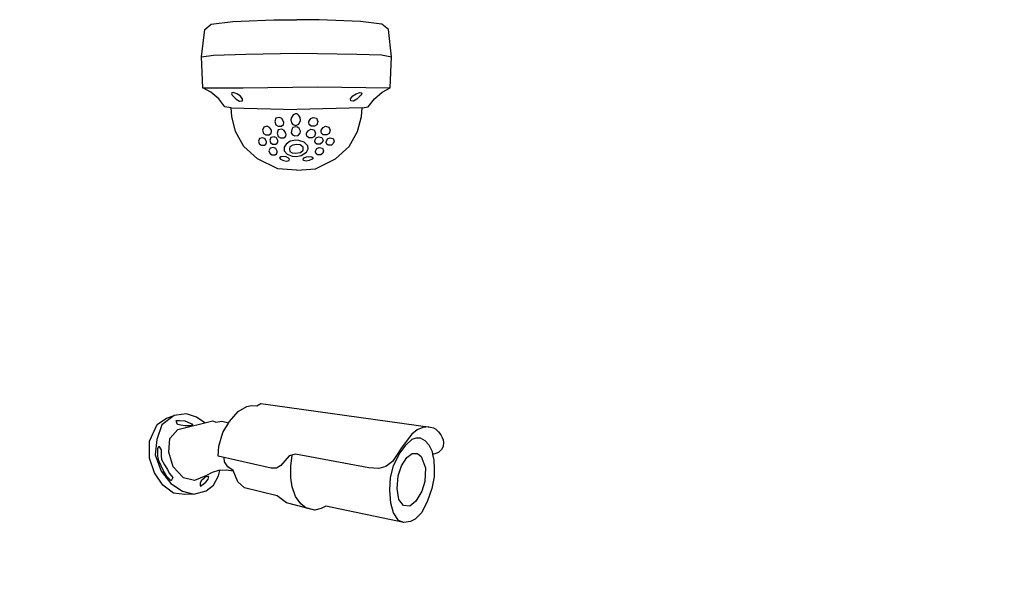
# Model space of a CAD drawing. Header units: centimetres. Extents: x 74448 to 96987, y -37016 to -10817.
# Tile 14 of 174: x 75819 to 76002, y -36378 to -36271. Entities that reach past the tile are written whole.
import ezdxf

# ---------------------------------------------------------------- set-up
doc = ezdxf.new("R2010")
doc.units = ezdxf.units.CM
doc.header["$LTSCALE"] = 0.02
doc.layers.get('0').update_dxf_attribs({"color": 8, "lineweight": 13})
doc.layers.add('CCTV', color=7, linetype='Continuous', lineweight=25)

# ---------------------------------------------------------------- blocks, each defined once
blk = doc.blocks.new('AAT_KOPUŁA')
for points in [[(-8.22, -11.04), (-9, -10.93), (-9.78, -9.91), (-10.75, -9.07), (-11.75, -8.52), (-11.93, -4.64), (-11.53, -1.23), (-10.72, -0.54), (-8.02, -0.23), (-2.86, 0), (-0.04, 0)], [(8.18, -11.04), (8.95, -10.93), (9.73, -9.91), (10.71, -9.07), (11.71, -8.52), (11.89, -4.64), (11.49, -1.23), (10.67, -0.54), (7.97, -0.23), (2.82, 0), (0, 0)], [(-11.93, -4.64), (-10.42, -4.44), (-6.36, -4.33), (0.12, -4.2), (7.54, -4.33), (10.62, -4.41), (11.89, -4.64)], [(-11.75, -8.52), (-6.7, -8.53), (2.62, -8.43), (11.71, -8.52)], [(-0.05, -18.85), (-2.38, -18.67), (-4.9, -17.44), (-6.62, -15.88), (-7.66, -14.01), (-8.14, -12.14), (-8.22, -11.04), (-0.04, -11.24)], [(0.01, -18.85), (2.34, -18.67), (4.85, -17.44), (6.58, -15.88), (7.62, -14.01), (8.1, -12.14), (8.18, -11.04), (0, -11.24)]]:
    blk.add_lwpolyline(points)
for points in [[(-8.01, -9.54), (-7.57, -9.95), (-7.16, -10.2), (-6.8, -10.17), (-6.79, -9.93), (-7.09, -9.56), (-7.5, -9.29), (-7.95, -9.14), (-8.14, -9.15), (-8.19, -9.28), (-8.1, -9.44)], [(7.96, -9.54), (7.52, -9.95), (7.12, -10.2), (6.76, -10.17), (6.75, -9.93), (7.04, -9.56), (7.46, -9.29), (7.9, -9.14), (8.09, -9.15), (8.15, -9.28), (8.06, -9.44)], [(-1.64, -12.74), (-1.87, -12.4), (-2.18, -12.26), (-2.6, -12.35), (-2.75, -12.75), (-2.61, -13.17), (-2.34, -13.34), (-1.9, -13.34), (-1.66, -13.13), (-1.61, -12.9)], [(-0.16, -11.79), (-0.44, -11.92), (-0.66, -12.24), (-0.73, -12.53), (-0.65, -12.92), (-0.47, -13.15), (-0.12, -13.25), (0.27, -13.11), (0.47, -12.65), (0.44, -12.25), (0.26, -12.02), (0.06, -11.81)], [(1.53, -12.74), (1.76, -12.4), (2.07, -12.26), (2.49, -12.35), (2.65, -12.75), (2.51, -13.17), (2.23, -13.34), (1.79, -13.34), (1.55, -13.13), (1.51, -12.9)], [(-3.18, -13.85), (-3.41, -13.5), (-3.71, -13.36), (-4.14, -13.45), (-4.29, -13.85), (-4.15, -14.27), (-3.88, -14.44), (-3.44, -14.44), (-3.2, -14.23), (-3.15, -14.01)], [(-0.12, -13.41), (-0.49, -13.53), (-0.61, -13.76), (-0.68, -14.17), (-0.52, -14.45), (-0.26, -14.55), (0.18, -14.53), (0.42, -14.2), (0.47, -13.96), (0.29, -13.62), (0.11, -13.48)], [(3.07, -13.85), (3.3, -13.5), (3.61, -13.36), (4.03, -13.45), (4.19, -13.85), (4.05, -14.27), (3.77, -14.44), (3.33, -14.44), (3.09, -14.23), (3.05, -14.01)], [(-3.78, -15.29), (-3.95, -14.93), (-4.25, -14.79), (-4.68, -14.88), (-4.81, -15.22), (-4.69, -15.53), (-4.45, -15.72), (-4.04, -15.72), (-3.87, -15.61), (-3.77, -15.41)], [(-2.37, -15.16), (-2.53, -14.81), (-2.84, -14.67), (-3.26, -14.76), (-3.39, -15.09), (-3.27, -15.41), (-3.03, -15.59), (-2.63, -15.6), (-2.46, -15.48), (-2.36, -15.28)], [(-1.35, -14.22), (-1.58, -13.87), (-1.88, -13.73), (-2.31, -13.82), (-2.46, -14.23), (-2.32, -14.64), (-2.05, -14.81), (-1.61, -14.81), (-1.37, -14.6), (-1.32, -14.38)], [(1.24, -14.22), (1.47, -13.87), (1.78, -13.73), (2.2, -13.82), (2.36, -14.23), (2.22, -14.64), (1.94, -14.81), (1.5, -14.81), (1.26, -14.6), (1.22, -14.38)], [(2.26, -15.16), (2.43, -14.81), (2.73, -14.67), (3.16, -14.76), (3.29, -15.09), (3.17, -15.41), (2.93, -15.59), (2.52, -15.6), (2.35, -15.48), (2.25, -15.28)], [(3.67, -15.29), (3.84, -14.93), (4.15, -14.79), (4.57, -14.88), (4.7, -15.22), (4.58, -15.53), (4.34, -15.72), (3.94, -15.72), (3.77, -15.61), (3.67, -15.41)], [(-2.45, -16.49), (-2.62, -16.14), (-2.92, -16), (-3.35, -16.09), (-3.48, -16.42), (-3.36, -16.74), (-3.12, -16.92), (-2.71, -16.93), (-2.54, -16.81), (-2.44, -16.61)], [(-0.12, -15.1), (-0.81, -15.21), (-1.32, -15.6), (-1.56, -15.96), (-1.58, -16.45), (-1.21, -16.85), (-0.57, -17.09), (-0.08, -17.13), (0.56, -17.04), (1.21, -16.62), (1.45, -16.19), (1.38, -15.8), (0.93, -15.33), (0.26, -15.14)], [(0, -15.66), (-0.48, -15.71), (-0.87, -15.94), (-0.92, -16.2), (-0.86, -16.5), (-0.56, -16.69), (-0.14, -16.73), (0.46, -16.65), (0.79, -16.37), (0.81, -15.97), (0.42, -15.7)], [(2.34, -16.49), (2.51, -16.14), (2.82, -16), (3.24, -16.09), (3.37, -16.42), (3.25, -16.74), (3.01, -16.92), (2.61, -16.93), (2.43, -16.81), (2.33, -16.61)], [(-1.34, -17.2), (-1.62, -17.14), (-2.01, -17.17), (-2.14, -17.32), (-2.03, -17.5), (-1.68, -17.65), (-1.27, -17.71), (-0.93, -17.63), (-0.89, -17.47), (-1.06, -17.33)], [(1.24, -17.2), (1.51, -17.14), (1.91, -17.17), (2.04, -17.32), (1.92, -17.5), (1.57, -17.65), (1.16, -17.71), (0.83, -17.63), (0.79, -17.47), (0.95, -17.33)]]:
    blk.add_lwpolyline(points, close=True)
blk = doc.blocks.new('AAT_BULLET')
for points in [[(41.96, 3.43), (41.07, 3.35), (40.23, 2.99), (39.44, 2.31), (38.74, 1.43), (37.85, 0.25), (37.13, -0.9), (36.53, -1.8), (35.51, -2.52), (34.48, -2.82), (32.97, -2.73), (21.92, -0.7), (20.98, -0.92), (20.31, -1.7), (19.73, -2.39), (19.08, -2.8), (18.29, -2.77), (10.33, -0.96), (10.42, 0.53), (11.02, 2.56), (12, 4.25), (13.3, 5.72), (14.63, 6.48), (15.34, 6.63), (16.11, 6.57), (16.71, 6.93)], [(16.71, 6.93), (42.24, 3.39)], [(6.63, -6.71), (5.32, -6.77), (3.6, -6.54), (1.99, -5.35), (0.73, -3.51), (0.01, -1.27), (-0.01, 1.27), (1.15, 3.78), (2.53, 4.74), (3.71, 5.12)], [(8.33, 4.05), (7.05, 4.9), (5.56, 5.37), (3.71, 5.12), (1.86, 3.75), (1.1, 1.53), (0.85, -0.77), (1.72, -3.23), (3.21, -5.11), (4.94, -6.26), (6.63, -6.71), (8.5, -6.18), (9.63, -5.34), (10.36, -3.96), (10.58, -3.13)], [(12.6, -3.25), (11.57, -3.09), (10.34, -3.14), (9.4, -3.46), (8.47, -3.93), (6.73, -4.64), (5.1, -4.22), (3.56, -2.59), (2.89, -0.4), (3.06, 1.67), (4.26, 3.05), (9.51, 4.34), (9.94, 4.12), (10.85, 4.26), (11.89, 4.05)], [(42.24, 3.39), (42.66, 3.27), (43.05, 3.06), (43.45, 2.7), (43.78, 2.24), (43.98, 1.85), (44.12, 1.46), (44.17, 1.05), (44.13, 0.45), (43.87, 0.03), (43.42, -0.41), (43.05, -0.58), (42.53, -0.73), (42.71, -1.56), (42.78, -2.82), (42.78, -4.07), (42.43, -5.84), (41.77, -7.71), (40.91, -9.43), (39.91, -10.46), (39.22, -10.83), (38.23, -10.97), (37.42, -10.64), (36.67, -9.5), (36.28, -8.03), (36.14, -6.08), (36.23, -4.19), (36.68, -2.42), (37.51, -0.68), (38.56, 0.74), (39.49, 1.56), (40.05, 1.77), (40.7, 1.79), (41.4, 1.4), (41.98, 0.7), (42.47, -0.3), (42.53, -0.73)], [(24.82, -9.12), (20.6, -8.01), (19.18, -6.97), (14.26, -5.73), (13.26, -4.82), (12.56, -3.15), (11.76, -2.6), (11.27, -1.82), (11.22, -1.17)], [(38.23, -10.97), (26.48, -8.48), (25.8, -8.87), (24.82, -9.12), (23.56, -8.79), (22.72, -8.17), (21.96, -7.05), (21.43, -5.59), (21.23, -4.22), (21.24, -2.48), (21.45, -0.81)]]:
    blk.add_lwpolyline(points)
for points in [[(4.48, 4.36), (5.28, 4.32), (6.12, 3.99), (6.47, 3.85), (6.4, 3.66), (6.09, 3.58), (5.33, 3.58), (4.68, 3.69), (4.19, 3.78), (4.08, 4.03), (4.01, 4.37)], [(1.37, 0.51), (1.72, -0.02), (1.76, -0.93), (1.79, -1.49), (2.23, -2.3), (2.69, -3.01), (2.96, -3.55), (3.51, -4.18), (3.26, -4.67), (2.59, -4.05), (2.11, -3.19), (1.4, -1.69), (1.25, -1), (1.24, 0.17)], [(40.83, -1.03), (41.46, -2.73), (41.37, -4.8), (40.92, -6.25), (40.01, -7.74), (39.1, -8.49), (38.18, -8.42), (37.45, -7.48), (37.24, -5.83), (37.38, -3.92), (37.89, -2.41), (38.68, -1.2), (39.46, -0.57), (40.27, -0.59)], [(7.65, -5.5), (8.46, -4.89), (8.79, -4.45), (8.93, -4.03), (8.5, -4.08), (8.28, -4.21), (8.1, -4.38), (7.77, -4.68), (7.6, -5.06), (7.59, -5.39)]]:
    blk.add_lwpolyline(points, close=True)

msp = doc.modelspace()

# ---------------------------------------------------------------- block references
at = {"layer": 'CCTV'}
for name, p, xscale, yscale, zscale in [('AAT_KOPUŁA', (75870.5, -36271.06), 1.482986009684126, 1.482986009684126, 1.482986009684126), ('AAT_BULLET', (75843.16, -36350.97), 1.235821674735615, 1.235821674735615, 1.235821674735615)]:
    msp.add_blockref(name, p, dxfattribs=dict(at, xscale=xscale, yscale=yscale, zscale=zscale))

doc.saveas('drawing.dxf')
